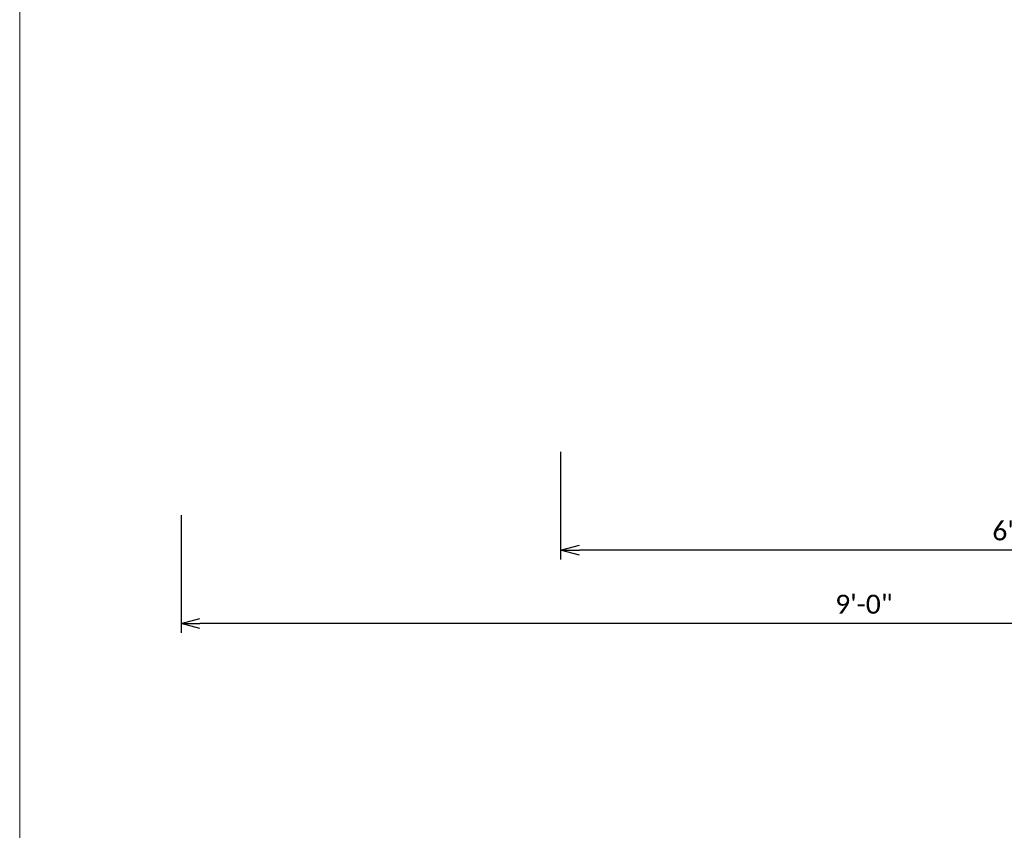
# Model space of a CAD drawing. Extents: x 625 to 2299, y 1056 to 1310.
# Tile 2 of 16: x 625 to 703, y 1160 to 1224. Entities that reach past the tile are written whole.
import ezdxf
from ezdxf.enums import TextEntityAlignment as Align

# ---------------------------------------------------------------- set-up
doc = ezdxf.new("R2010")
doc.units = 0
doc.header["$MEASUREMENT"] = 0
for name, color, linetype, lineweight in [('B_ANNO_DIM', 7, 'Continuous', 18), ('B_ANNO_TEXT', 7, 'Continuous', 18), ('B_REBAR_SUB', 182, 'Continuous', 25)]:
    doc.layers.add(name, color=color, linetype=linetype, lineweight=lineweight)
doc.layers.add('B_ANNO_NOPLOT', color=47, linetype='Continuous', lineweight=18, plot=False)
doc.styles.add('Annotative', font='calibri.ttf', dxfattribs={"height": 0.0625})
doc.styles.get("Standard").update_dxf_attribs({"font": 'calibri.ttf'})
doc.dimstyles.new('Annotative', dxfattribs={"dimscale": 0, "dimtxt": 0.0625, "dimasz": 0.0625, "dimexe": 0.03125, "dimexo": 0.03125, "dimgap": 0.03125, "dimtad": 1, "dimdec": 3, "dimzin": 3, "dimdsep": 46, "dimlunit": 4, "dimtxsty": 'Standard', "dimblk": 'OPEN30', "dimcen": 0.03125, "dimaunit": 1, "dimadec": 0, "dimazin": 3, "dimtfac": 0.75, "dimtdec": 3, "dimtofl": 0, "dimtmove": 0, "dimatfit": 3, "dimldrblk": 'OPEN30', "dimfxl": 1, "dimtfill": 1, "dimfrac": 1, "dimtolj": 1, "dimtzin": 0, "dimarcsym": 0})

# ---------------------------------------------------------------- blocks, each defined once
blk = doc.blocks.new('_Open30')
at = {"color": 0, "linetype": 'ByBlock', "lineweight": -2}
for p, q in [((-1, 0.26794919), (0, 0)), ((0, 0), (-1, -0.26794919)), ((0, 0), (-1, 0))]:
    blk.add_line(p, q, dxfattribs=at)
blk = doc.blocks.new('*D478')
at = {"layer": 'B_ANNO_DIM', "color": 0, "lineweight": -2, "transparency": 16777216}
for p, q in [((29.99999999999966, -0.7499999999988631), (29.99999999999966, -9.267662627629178)), ((107.9931454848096, -5.749399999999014), (107.9931454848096, -9.267662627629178)), ((106.4931454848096, -8.517662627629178), (31.49999999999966, -8.517662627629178))]:
    blk.add_line(p, q, dxfattribs=at)
at = {"layer": 'Defpoints', "color": 0, "transparency": 16777216}
for p in [(29.99999999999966, 1.13686837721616e-12), (107.9931454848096, -4.999399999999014), (29.99999999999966, -8.517662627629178)]:
    blk.add_point(p, dxfattribs=at)
at = {"layer": 'B_ANNO_DIM', "color": 0, "lineweight": -2, "transparency": 16777216, "xscale": 1.5, "yscale": 1.5, "zscale": 1.5, "rotation": 180}
blk.add_blockref('_Open30', (29.99999999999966, -8.517662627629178), dxfattribs=at)
at = {"layer": 'B_ANNO_DIM', "color": 0, "lineweight": -2, "transparency": 16777216, "xscale": 1.5, "yscale": 1.5, "zscale": 1.5}
blk.add_blockref('_Open30', (107.9931454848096, -8.517662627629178), dxfattribs=at)
at = {"layer": 'B_ANNO_DIM', "color": 0, "transparency": 16777216, "insert": (66.42243998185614, -6.999778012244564), "char_height": 1.5, "attachment_point": 5}
blk.add_mtext('\\A1;6\'-6"', dxfattribs=at)
blk = doc.blocks.new('*D477')
at = {"layer": 'B_ANNO_DIM', "color": 0, "lineweight": -2, "transparency": 16777216}
for p, q in [((-4.592425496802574e-17, -5.749999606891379), (-6.163821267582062e-16, -15.06628365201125)), ((107.9931454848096, -5.749399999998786), (107.9931454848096, -15.06628365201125)), ((106.4931454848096, -14.31628365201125), (1.499999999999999, -14.31628365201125))]:
    blk.add_line(p, q, dxfattribs=at)
at = {"layer": 'Defpoints', "color": 0, "transparency": 16777216}
for p in [(0, -4.999999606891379), (107.9931454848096, -4.999399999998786), (-5.704578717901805e-16, -14.31628365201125)]:
    blk.add_point(p, dxfattribs=at)
at = {"layer": 'B_ANNO_DIM', "color": 0, "lineweight": -2, "transparency": 16777216, "xscale": 1.5, "yscale": 1.5, "zscale": 1.5, "rotation": 180}
blk.add_blockref('_Open30', (-5.704578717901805e-16, -14.31628365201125), dxfattribs=at)
at = {"layer": 'B_ANNO_DIM', "color": 0, "lineweight": -2, "transparency": 16777216, "xscale": 1.5, "yscale": 1.5, "zscale": 1.5}
blk.add_blockref('_Open30', (107.9931454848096, -14.31628365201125), dxfattribs=at)
at = {"layer": 'B_ANNO_DIM', "color": 0, "transparency": 16777216, "insert": (53.99657274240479, -12.79782211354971), "char_height": 1.5, "attachment_point": 5, "bg_fill": 3, "box_fill_scale": 1.25, "bg_fill_color": 256, "bg_fill_true_color": 13158600, "bg_fill_transparency": 0}
blk.add_mtext('\\A1;9\'-0"', dxfattribs=at)
blk = doc.blocks.new('INS_SS42_BASE')
at = {"layer": 'B_ANNO_NOPLOT', "flags": 128}
blk.add_lwpolyline([(1.005836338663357e-07, -1.310363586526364e-07), (0, 252.0020842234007), (323.9303418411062, 252.0020842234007), (323.9303418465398, 238.8571366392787), (378.003126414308, 238.8571366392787), (378.0031265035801, 40.49994013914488), (316.5733712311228, 40.49994013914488), (316.5733712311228, 0), (0, 0)], dxfattribs=at)
at = {"lineweight": 30, "flags": 104}
for tag, p in [('SUB1', (311.2806978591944, 226.1029524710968, 1.684491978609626)), ('SUB2', (319.2806978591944, 226.1029524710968, 1.684491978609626))]:
    blk.add_attdef(tag, text='', height=1.5, dxfattribs=at).set_placement(p, align=Align.MIDDLE_CENTER)
at = {"layer": 'B_ANNO_TEXT', "lineweight": 30, "flags": 104}
for tag, p in [('SUB1', (311.2806978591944, 226.1029524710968)), ('SUB2', (319.2806978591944, 226.1029524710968))]:
    blk.add_attdef(tag, text='', height=1.5, dxfattribs=at).set_placement(p, align=Align.MIDDLE_CENTER)
at = {"layer": 'B_ANNO_TEXT', "style": 'Annotative'}
for tag, p in [('CORNER1', (97.35747135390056, 101.8336647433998)), ('CORNER2', (98.56916944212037, 3.305959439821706))]:
    blk.add_attdef(tag, text='', height=1.5, dxfattribs=at).set_placement(p, align=Align.BOTTOM_RIGHT)
blk = doc.blocks.new('*U469')
at = {"layer": 'B_ANNO_DIM'}
dim = blk.add_linear_dim(base=(29.99999999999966, -8.517662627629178), p1=(107.9931454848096, -4.999399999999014), p2=(29.99999999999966, 1.13686837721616e-12), dimstyle='Annotative', override={"dimtfill": 0}, dxfattribs=at)
dim.commit()
dim.dimension.update_dxf_attribs({"geometry": '*D478', "text_midpoint": (66.42243998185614, -8.517662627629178), "dimtype": 160})
dim = blk.add_linear_dim(base=(-5.704578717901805e-16, -14.31628365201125), p1=(107.9931454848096, -4.999399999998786), p2=(0, -4.999999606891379), dimstyle='Annotative', dxfattribs=at)
dim.commit()
dim.dimension.update_dxf_attribs({"geometry": '*D477', "text_midpoint": (53.99657274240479, -12.79782211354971)})
blk = doc.blocks.new('*U768')
at = {"layer": 'B_REBAR_SUB'}
blk.add_blockref('*U469', (12.75588245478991, 132.5446360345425), dxfattribs=at)
at = {"layer": 'B_ANNO_DIM', "lineweight": 30}
for tag, p in [('S5BAR1', (158.4041946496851, 240.8503232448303)), ('S5BAR2', (184.135770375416, 218.6280344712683)), ('S5BAR3', (187.2344653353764, 185.3888539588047))]:
    blk.add_attdef(tag, text='', height=1.5, dxfattribs=at).set_placement(p, align=Align.MIDDLE_LEFT)
at = {"layer": 'B_ANNO_DIM', "style": 'Annotative'}
blk.add_attdef('8INSPA2', text='', height=1.5, dxfattribs=at).set_placement((141.9125912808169, 15.4001965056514), align=Align.BOTTOM_RIGHT)

msp = doc.modelspace()

# ---------------------------------------------------------------- block references
msp.add_blockref('*U768', (624.9382982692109, 1058.295935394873))

# ---------------------------------------------------------------- next in the draw order: block references
msp.add_blockref('INS_SS42_BASE', (624.9382982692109, 1058.295935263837))

doc.saveas('drawing.dxf')
